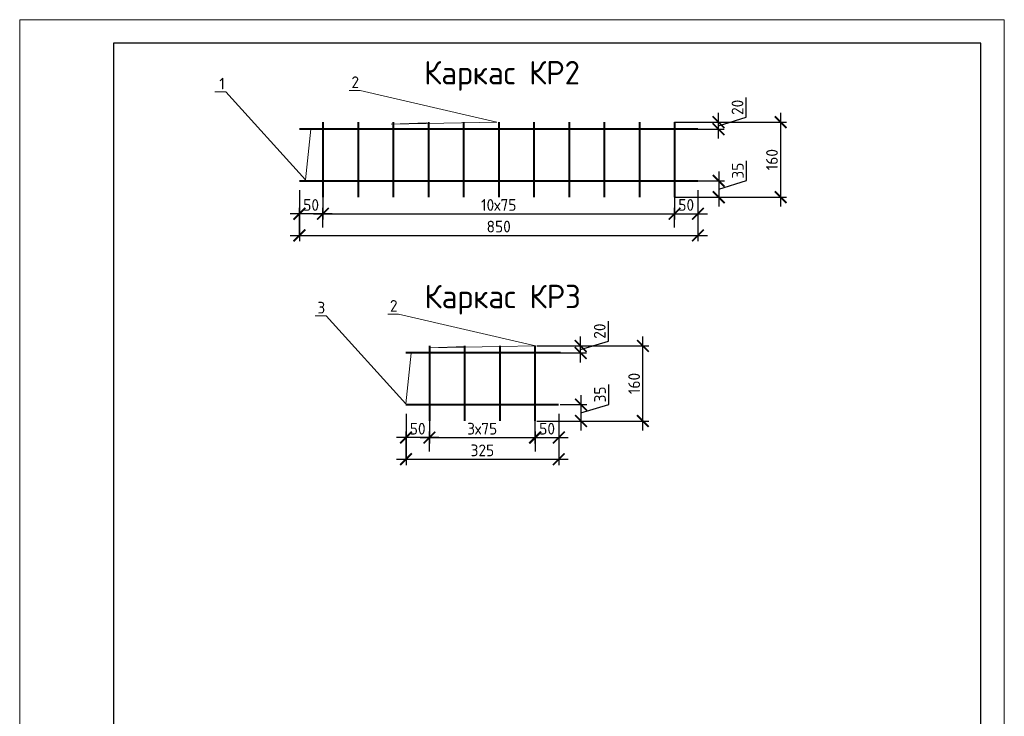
# Model space of a CAD drawing. Header units: millimetres. Extents: x -386473 to 311666, y -59273 to 291770.
# Tile 132 of 132: x 290666 to 311666, y 10485 to 25335. Entities that reach past the tile are written whole.
import ezdxf
from ezdxf import colors
from ezdxf.entities.mleader import LeaderData, LeaderLine
from ezdxf.math import Vec2, Vec3

# ---------------------------------------------------------------- set-up
doc = ezdxf.new("R2010")
doc.units = ezdxf.units.MM
for name, color, linetype, lineweight in [('Армирование', 3, 'Continuous', 40), ('подоснова', 151, 'Continuous', 5), ('РАЗМЕРЫ', 1, 'Continuous', 9), ('Текст', 7, 'Continuous', 25), ('ТОНКИЕ', 7, 'Continuous', 9)]:
    doc.layers.add(name, color=color, linetype=linetype, lineweight=lineweight)
doc.layers.add('ТОЛСТЫЕ_ОСНОВНЫЕ', color=6, linetype='Continuous')
doc.styles.add('GOST-2.304_Type-B', font='GOST_Common.ttf')
doc.dimstyles.new('СПДС', dxfattribs={"dimscale": 100, "dimtxt": 2.5, "dimasz": 2.5, "dimexe": 1.25, "dimexo": 0, "dimtad": 1, "dimdec": 0, "dimtxsty": 'GOST-2.304_Type-B', "dimblk": 'ARCHTICK', "dimcen": 2.5, "dimdle": 2, "dimadec": 0, "dimazin": 2, "dimtfac": 0.75, "dimtdec": 0, "dimtmove": 1, "dimatfit": 3, "dimfxl": 1, "dimtolj": 1, "dimarcsym": 1})

# ---------------------------------------------------------------- blocks, each defined once
blk = doc.blocks.new('*U434')
at = {"layer": 'ТОЛСТЫЕ_ОСНОВНЫЕ', "color": 6}
blk.add_lwpolyline([(20, 5), (205, 5), (205, 292), (20, 292)], close=True, dxfattribs=at)
at = {"layer": 'ТОНКИЕ'}
blk.add_lwpolyline([(0, 0), (210, 0), (210, 297), (0, 297)], close=True, dxfattribs=at)
blk = doc.blocks.new('_ArchTick')
at = {"color": 0, "linetype": 'ByBlock', "const_width": 0.15}
blk.add_lwpolyline([(-0.5, -0.5), (0.5, 0.5)], dxfattribs=at)
blk = doc.blocks.new('*D436')
at = {"layer": 'DEFPOINTS', "color": 0, "transparency": 16777216}
for p in [(304632, 23151), (305569, 23151), (305132, 23001)]:
    blk.add_point(p, dxfattribs=at)
at = {"layer": 'РАЗМЕРЫ', "color": 0, "lineweight": -2, "transparency": 16777216}
for p, q in [((306163, 23255), (306163, 23680)), ((305569, 22801), (305569, 23351)), ((304632, 23151), (305694, 23151)), ((305569, 23076), (306163, 23255)), ((305132, 23001), (305694, 23001))]:
    blk.add_line(p, q, dxfattribs=at)
at = {"layer": 'РАЗМЕРЫ', "color": 0, "lineweight": -2, "transparency": 16777216, "xscale": 250, "yscale": 250, "zscale": 250}
for p, rotation in [((305569, 23151), 90), ((305569, 23001), 270)]:
    blk.add_blockref('_ArchTick', p, dxfattribs=dict(at, rotation=rotation))
at = {"layer": 'РАЗМЕРЫ', "color": 0, "lineweight": 0, "transparency": 16777216, "insert": (305975, 23467), "char_height": 250, "attachment_point": 5, "rotation": 90, "style": 'GOST-2.304_Type-B'}
blk.add_mtext('\\A1;20', dxfattribs=at)
blk = doc.blocks.new('*D437')
at = {"layer": 'DEFPOINTS', "color": 0, "transparency": 16777216}
for p in [(305132, 21900), (304632, 21551), (305575, 21551)]:
    blk.add_point(p, dxfattribs=at)
at = {"layer": 'РАЗМЕРЫ', "color": 0, "lineweight": -2, "transparency": 16777216}
for p, q in [((306169, 21904), (306169, 22329)), ((305575, 22100), (305575, 21351)), ((305132, 21900), (305700, 21900)), ((305575, 21726), (306169, 21904)), ((304632, 21551), (305700, 21551))]:
    blk.add_line(p, q, dxfattribs=at)
at = {"layer": 'РАЗМЕРЫ', "color": 0, "lineweight": -2, "transparency": 16777216, "xscale": 250, "yscale": 250, "zscale": 250}
for p, rotation in [((305575, 21900), 90), ((305575, 21551), 270)]:
    blk.add_blockref('_ArchTick', p, dxfattribs=dict(at, rotation=rotation))
at = {"layer": 'РАЗМЕРЫ', "color": 0, "lineweight": 0, "transparency": 16777216, "insert": (305982, 22117), "char_height": 250, "attachment_point": 5, "rotation": 90, "style": 'GOST-2.304_Type-B'}
blk.add_mtext('\\A1;35', dxfattribs=at)
blk = doc.blocks.new('*D438')
at = {"layer": 'DEFPOINTS', "color": 0, "transparency": 16777216}
for p in [(305267, 23151), (306897, 23151), (305475, 21551)]:
    blk.add_point(p, dxfattribs=at)
at = {"layer": 'РАЗМЕРЫ', "color": 0, "lineweight": -2, "transparency": 16777216}
for p, q in [((306897, 21351), (306897, 23351)), ((305267, 23151), (307022, 23151)), ((305475, 21551), (307022, 21551))]:
    blk.add_line(p, q, dxfattribs=at)
at = {"layer": 'РАЗМЕРЫ', "color": 0, "lineweight": -2, "transparency": 16777216, "xscale": 250, "yscale": 250, "zscale": 250}
for p, rotation in [((306897, 23151), 90), ((306897, 21551), 270)]:
    blk.add_blockref('_ArchTick', p, dxfattribs=dict(at, rotation=rotation))
at = {"layer": 'РАЗМЕРЫ', "color": 0, "lineweight": 0, "transparency": 16777216, "insert": (306710, 22351), "char_height": 250, "attachment_point": 5, "rotation": 90, "style": 'GOST-2.304_Type-B'}
blk.add_mtext('\\A1;160', dxfattribs=at)
blk = doc.blocks.new('*D440')
at = {"layer": 'DEFPOINTS', "color": 0, "transparency": 16777216}
for p in [(296632, 21701), (305132, 21447), (305132, 20737)]:
    blk.add_point(p, dxfattribs=at)
at = {"layer": 'РАЗМЕРЫ', "color": 0, "lineweight": -2, "transparency": 16777216}
for p, q in [((296632, 21701), (296632, 20612)), ((305132, 21447), (305132, 20612)), ((296432, 20737), (305332, 20737))]:
    blk.add_line(p, q, dxfattribs=at)
at = {"layer": 'РАЗМЕРЫ', "color": 0, "lineweight": -2, "transparency": 16777216, "xscale": 250, "yscale": 250, "zscale": 250, "rotation": 180}
blk.add_blockref('_ArchTick', (296632, 20737), dxfattribs=at)
at = {"layer": 'РАЗМЕРЫ', "color": 0, "lineweight": -2, "transparency": 16777216, "xscale": 250, "yscale": 250, "zscale": 250}
blk.add_blockref('_ArchTick', (305132, 20737), dxfattribs=at)
at = {"layer": 'РАЗМЕРЫ', "color": 0, "lineweight": 0, "transparency": 16777216, "insert": (300882, 20925), "char_height": 250, "attachment_point": 5, "style": 'GOST-2.304_Type-B'}
blk.add_mtext('\\A1;850', dxfattribs=at)
blk = doc.blocks.new('*D441')
at = {"layer": 'DEFPOINTS', "color": 0, "transparency": 16777216}
for p in [(297132, 21551), (304632, 21551), (304632, 21199)]:
    blk.add_point(p, dxfattribs=at)
at = {"layer": 'РАЗМЕРЫ', "color": 0, "lineweight": -2, "transparency": 16777216}
for p, q in [((297132, 21551), (297132, 21074)), ((304632, 21551), (304632, 21074)), ((296932, 21199), (304832, 21199))]:
    blk.add_line(p, q, dxfattribs=at)
at = {"layer": 'РАЗМЕРЫ', "color": 0, "lineweight": -2, "transparency": 16777216, "xscale": 250, "yscale": 250, "zscale": 250, "rotation": 180}
blk.add_blockref('_ArchTick', (297132, 21199), dxfattribs=at)
at = {"layer": 'РАЗМЕРЫ', "color": 0, "lineweight": -2, "transparency": 16777216, "xscale": 250, "yscale": 250, "zscale": 250}
blk.add_blockref('_ArchTick', (304632, 21199), dxfattribs=at)
at = {"layer": 'РАЗМЕРЫ', "color": 0, "lineweight": 0, "transparency": 16777216, "insert": (300882, 21386), "char_height": 250, "attachment_point": 5, "style": 'GOST-2.304_Type-B'}
blk.add_mtext('\\A1;10х75', dxfattribs=at)
blk = doc.blocks.new('*D442')
at = {"layer": 'DEFPOINTS', "color": 0, "transparency": 16777216}
for p in [(305132, 21701), (305132, 21199), (304632, 20902)]:
    blk.add_point(p, dxfattribs=at)
at = {"layer": 'РАЗМЕРЫ', "color": 0, "lineweight": -2, "transparency": 16777216}
for p, q in [((305132, 21701), (305132, 21074)), ((304632, 20902), (304632, 21324)), ((304432, 21199), (305332, 21199))]:
    blk.add_line(p, q, dxfattribs=at)
at = {"layer": 'РАЗМЕРЫ', "color": 0, "lineweight": -2, "transparency": 16777216, "xscale": 250, "yscale": 250, "zscale": 250, "rotation": 180}
blk.add_blockref('_ArchTick', (304632, 21199), dxfattribs=at)
at = {"layer": 'РАЗМЕРЫ', "color": 0, "lineweight": -2, "transparency": 16777216, "xscale": 250, "yscale": 250, "zscale": 250}
blk.add_blockref('_ArchTick', (305132, 21199), dxfattribs=at)
at = {"layer": 'РАЗМЕРЫ', "color": 0, "lineweight": 0, "transparency": 16777216, "insert": (304882, 21386), "char_height": 250, "attachment_point": 5, "style": 'GOST-2.304_Type-B'}
blk.add_mtext('\\A1;50', dxfattribs=at)
blk = doc.blocks.new('*D443')
at = {"layer": 'DEFPOINTS', "color": 0, "transparency": 16777216}
for p in [(296632, 21199), (297132, 20902), (296632, 20714)]:
    blk.add_point(p, dxfattribs=at)
at = {"layer": 'РАЗМЕРЫ', "color": 0, "lineweight": -2, "transparency": 16777216}
for p, q in [((296632, 20714), (296632, 21324)), ((297132, 20902), (297132, 21324)), ((297332, 21199), (296432, 21199))]:
    blk.add_line(p, q, dxfattribs=at)
at = {"layer": 'РАЗМЕРЫ', "color": 0, "lineweight": -2, "transparency": 16777216, "xscale": 250, "yscale": 250, "zscale": 250, "rotation": 180}
blk.add_blockref('_ArchTick', (296632, 21199), dxfattribs=at)
at = {"layer": 'РАЗМЕРЫ', "color": 0, "lineweight": -2, "transparency": 16777216, "xscale": 250, "yscale": 250, "zscale": 250}
blk.add_blockref('_ArchTick', (297132, 21199), dxfattribs=at)
at = {"layer": 'РАЗМЕРЫ', "color": 0, "lineweight": 0, "transparency": 16777216, "insert": (296882, 21386), "char_height": 250, "attachment_point": 5, "style": 'GOST-2.304_Type-B'}
blk.add_mtext('\\A1;50', dxfattribs=at)
blk = doc.blocks.new('*D444')
at = {"layer": 'DEFPOINTS', "color": 0, "transparency": 16777216}
for p in [(301693, 18380), (302630, 18380), (302193, 18230)]:
    blk.add_point(p, dxfattribs=at)
at = {"layer": 'РАЗМЕРЫ', "color": 0, "lineweight": -2, "transparency": 16777216}
for p, q in [((303224, 18484), (303224, 18909)), ((302630, 18030), (302630, 18580)), ((302630, 18305), (303224, 18484)), ((301693, 18380), (302755, 18380)), ((302193, 18230), (302755, 18230))]:
    blk.add_line(p, q, dxfattribs=at)
at = {"layer": 'РАЗМЕРЫ', "color": 0, "lineweight": -2, "transparency": 16777216, "xscale": 250, "yscale": 250, "zscale": 250}
for p, rotation in [((302630, 18380), 90), ((302630, 18230), 270)]:
    blk.add_blockref('_ArchTick', p, dxfattribs=dict(at, rotation=rotation))
at = {"layer": 'РАЗМЕРЫ', "color": 0, "lineweight": 0, "transparency": 16777216, "insert": (303036, 18696), "char_height": 250, "attachment_point": 5, "rotation": 90, "style": 'GOST-2.304_Type-B'}
blk.add_mtext('\\A1;20', dxfattribs=at)
blk = doc.blocks.new('*D445')
at = {"layer": 'DEFPOINTS', "color": 0, "transparency": 16777216}
for p in [(302193, 17129), (301693, 16780), (302637, 16780)]:
    blk.add_point(p, dxfattribs=at)
at = {"layer": 'РАЗМЕРЫ', "color": 0, "lineweight": -2, "transparency": 16777216}
for p, q in [((303230, 17133), (303230, 17558)), ((302637, 17329), (302637, 16580)), ((302193, 17129), (302762, 17129)), ((302637, 16955), (303230, 17133)), ((301693, 16780), (302762, 16780))]:
    blk.add_line(p, q, dxfattribs=at)
at = {"layer": 'РАЗМЕРЫ', "color": 0, "lineweight": -2, "transparency": 16777216, "xscale": 250, "yscale": 250, "zscale": 250}
for p, rotation in [((302637, 17129), 90), ((302637, 16780), 270)]:
    blk.add_blockref('_ArchTick', p, dxfattribs=dict(at, rotation=rotation))
at = {"layer": 'РАЗМЕРЫ', "color": 0, "lineweight": 0, "transparency": 16777216, "insert": (303043, 17346), "char_height": 250, "attachment_point": 5, "rotation": 90, "style": 'GOST-2.304_Type-B'}
blk.add_mtext('\\A1;35', dxfattribs=at)
blk = doc.blocks.new('*D446')
at = {"layer": 'DEFPOINTS', "color": 0, "transparency": 16777216}
for p in [(302328, 18380), (303958, 18380), (302536, 16780)]:
    blk.add_point(p, dxfattribs=at)
at = {"layer": 'РАЗМЕРЫ', "color": 0, "lineweight": -2, "transparency": 16777216}
for p, q in [((303958, 16580), (303958, 18580)), ((302328, 18380), (304083, 18380)), ((302536, 16780), (304083, 16780))]:
    blk.add_line(p, q, dxfattribs=at)
at = {"layer": 'РАЗМЕРЫ', "color": 0, "lineweight": -2, "transparency": 16777216, "xscale": 250, "yscale": 250, "zscale": 250}
for p, rotation in [((303958, 18380), 90), ((303958, 16780), 270)]:
    blk.add_blockref('_ArchTick', p, dxfattribs=dict(at, rotation=rotation))
at = {"layer": 'РАЗМЕРЫ', "color": 0, "lineweight": 0, "transparency": 16777216, "insert": (303771, 17580), "char_height": 250, "attachment_point": 5, "rotation": 90, "style": 'GOST-2.304_Type-B'}
blk.add_mtext('\\A1;160', dxfattribs=at)
blk = doc.blocks.new('*D447')
at = {"layer": 'DEFPOINTS', "color": 0, "transparency": 16777216}
for p in [(298905, 16930), (302163, 16676), (302163, 15966)]:
    blk.add_point(p, dxfattribs=at)
at = {"layer": 'РАЗМЕРЫ', "color": 0, "lineweight": -2, "transparency": 16777216}
for p, q in [((298905, 16930), (298905, 15841)), ((302163, 16676), (302163, 15841)), ((298705, 15966), (302363, 15966))]:
    blk.add_line(p, q, dxfattribs=at)
at = {"layer": 'РАЗМЕРЫ', "color": 0, "lineweight": -2, "transparency": 16777216, "xscale": 250, "yscale": 250, "zscale": 250, "rotation": 180}
blk.add_blockref('_ArchTick', (298905, 15966), dxfattribs=at)
at = {"layer": 'РАЗМЕРЫ', "color": 0, "lineweight": -2, "transparency": 16777216, "xscale": 250, "yscale": 250, "zscale": 250}
blk.add_blockref('_ArchTick', (302163, 15966), dxfattribs=at)
at = {"layer": 'РАЗМЕРЫ', "color": 0, "lineweight": 0, "transparency": 16777216, "insert": (300534, 16154), "char_height": 250, "attachment_point": 5, "style": 'GOST-2.304_Type-B'}
blk.add_mtext('\\A1;325', dxfattribs=at)
blk = doc.blocks.new('*D448')
at = {"layer": 'DEFPOINTS', "color": 0, "transparency": 16777216}
for p in [(299405, 16780), (301655, 16780), (301655, 16428)]:
    blk.add_point(p, dxfattribs=at)
at = {"layer": 'РАЗМЕРЫ', "color": 0, "lineweight": -2, "transparency": 16777216}
for p, q in [((299405, 16780), (299405, 16303)), ((301655, 16780), (301655, 16303)), ((299205, 16428), (301855, 16428))]:
    blk.add_line(p, q, dxfattribs=at)
at = {"layer": 'РАЗМЕРЫ', "color": 0, "lineweight": -2, "transparency": 16777216, "xscale": 250, "yscale": 250, "zscale": 250, "rotation": 180}
blk.add_blockref('_ArchTick', (299405, 16428), dxfattribs=at)
at = {"layer": 'РАЗМЕРЫ', "color": 0, "lineweight": -2, "transparency": 16777216, "xscale": 250, "yscale": 250, "zscale": 250}
blk.add_blockref('_ArchTick', (301655, 16428), dxfattribs=at)
at = {"layer": 'РАЗМЕРЫ', "color": 0, "lineweight": 0, "transparency": 16777216, "insert": (300530, 16616), "char_height": 250, "attachment_point": 5, "style": 'GOST-2.304_Type-B'}
blk.add_mtext('\\A1;3х75', dxfattribs=at)
blk = doc.blocks.new('*D449')
at = {"layer": 'DEFPOINTS', "color": 0, "transparency": 16777216}
for p in [(302165, 16930), (302165, 16428), (301665, 16131)]:
    blk.add_point(p, dxfattribs=at)
at = {"layer": 'РАЗМЕРЫ', "color": 0, "lineweight": -2, "transparency": 16777216}
for p, q in [((302165, 16930), (302165, 16303)), ((301465, 16428), (302365, 16428)), ((301665, 16131), (301665, 16553))]:
    blk.add_line(p, q, dxfattribs=at)
at = {"layer": 'РАЗМЕРЫ', "color": 0, "lineweight": -2, "transparency": 16777216, "xscale": 250, "yscale": 250, "zscale": 250, "rotation": 180}
blk.add_blockref('_ArchTick', (301665, 16428), dxfattribs=at)
at = {"layer": 'РАЗМЕРЫ', "color": 0, "lineweight": -2, "transparency": 16777216, "xscale": 250, "yscale": 250, "zscale": 250}
blk.add_blockref('_ArchTick', (302165, 16428), dxfattribs=at)
at = {"layer": 'РАЗМЕРЫ', "color": 0, "lineweight": 0, "transparency": 16777216, "insert": (301915, 16616), "char_height": 250, "attachment_point": 5, "style": 'GOST-2.304_Type-B'}
blk.add_mtext('\\A1;50', dxfattribs=at)
blk = doc.blocks.new('*D450')
at = {"layer": 'DEFPOINTS', "color": 0, "transparency": 16777216}
for p in [(298905, 16428), (299405, 16131), (298905, 15943)]:
    blk.add_point(p, dxfattribs=at)
at = {"layer": 'РАЗМЕРЫ', "color": 0, "lineweight": -2, "transparency": 16777216}
for p, q in [((299605, 16428), (298705, 16428)), ((298905, 15943), (298905, 16553)), ((299405, 16131), (299405, 16553))]:
    blk.add_line(p, q, dxfattribs=at)
at = {"layer": 'РАЗМЕРЫ', "color": 0, "lineweight": -2, "transparency": 16777216, "xscale": 250, "yscale": 250, "zscale": 250, "rotation": 180}
blk.add_blockref('_ArchTick', (298905, 16428), dxfattribs=at)
at = {"layer": 'РАЗМЕРЫ', "color": 0, "lineweight": -2, "transparency": 16777216, "xscale": 250, "yscale": 250, "zscale": 250}
blk.add_blockref('_ArchTick', (299405, 16428), dxfattribs=at)
at = {"layer": 'РАЗМЕРЫ', "color": 0, "lineweight": 0, "transparency": 16777216, "insert": (299155, 16616), "char_height": 250, "attachment_point": 5, "style": 'GOST-2.304_Type-B'}
blk.add_mtext('\\A1;50', dxfattribs=at)
blk = doc.blocks.new('_None')

msp = doc.modelspace()

# ---------------------------------------------------------------- linework, layer by layer
at = {"layer": 'Армирование', "ltscale": 0.3}
for p, q in [((297132.2, 23151.4), (297132.2, 21551.4)), ((297882.2, 23151.4), (297882.2, 21551.4)), ((298632.2, 23151.4), (298632.2, 21551.4)), ((299382.2, 23151.4), (299382.2, 21551.4)), ((300132.2, 23151.4), (300132.2, 21551.4)), ((300882.2, 23151.4), (300882.2, 21551.4)), ((301632.2, 23151.4), (301632.2, 21551.4)), ((302382.2, 23151.4), (302382.2, 21551.4)), ((303132.2, 23151.4), (303132.2, 21551.4)), ((303882.2, 23151.4), (303882.2, 21551.4)), ((304632.2, 23151.4), (304632.2, 21551.4)), ((296632.2, 23011.4), (305132.2, 23011.4)), ((296632.2, 21900.4), (305132.2, 21900.4)), ((299404.6, 18380.5), (299404.6, 16780.5)), ((300154.6, 18380.5), (300154.6, 16780.5)), ((300904.6, 18380.5), (300904.6, 16780.5)), ((301654.6, 18380.5), (301654.6, 16780.5)), ((298904.6, 18240.5), (302199.1, 18240.5)), ((298904.6, 17129.5), (302159.7, 17129.5))]:
    msp.add_line(p, q, dxfattribs=at)

# ---------------------------------------------------------------- block references
at = {"xscale": 100, "yscale": 100, "zscale": 100}
msp.add_blockref('*U434', (290665.8, -4364.8), dxfattribs=at)

# ---------------------------------------------------------------- texts
at = {"layer": 'Текст', "ltscale": 0.3, "style": 'GOST-2.304_Type-B'}
for s, p in [('Каркас КР2', (299291.4, 23955.5)), ('Каркас КР3', (299300.2, 19184.5))]:
    msp.add_text(s, height=500, dxfattribs=at).set_placement(p)

# ---------------------------------------------------------------- dimensions: what is measured, and where the dimension line sits
at = {"layer": 'РАЗМЕРЫ', "color": 1, "lineweight": 0}
for base, p1, p2, picture, middle in [((305568.8, 23151.4), (305132.2, 23001.4), (304632.2, 23151.4), '*D436', (305975, 23317.1)), ((302629.9, 18380.5), (302193.4, 18230.5), (301693.4, 18380.5), '*D444', (303036.2, 18546.1))]:
    dim = msp.add_linear_dim(base=base, p1=p1, p2=p2, angle=90, text='20', dimstyle='СПДС', override={"dimlfac": 0.1}, dxfattribs=at)
    dim.commit()
    dim.dimension.update_dxf_attribs({"geometry": picture, "text_midpoint": middle})
for base, p1, p2, picture, middle in [((306897.2, 23151.4), (305474.9, 21551.4), (305266.9, 23151.4), '*D438', (306709.7, 22351.4)), ((305575.5, 21551.4), (305132.2, 21900.4), (304632.2, 21551.4), '*D437', (305981.7, 21966.6)), ((303958.4, 18380.5), (302536, 16780.5), (302328, 18380.5), '*D446', (303770.9, 17580.5)), ((302636.7, 16780.5), (302193.4, 17129.5), (301693.4, 16780.5), '*D445', (303042.9, 17195.6))]:
    dim = msp.add_linear_dim(base=base, p1=p1, p2=p2, angle=90, dimstyle='СПДС', override={"dimlfac": 0.1}, dxfattribs=at)
    dim.commit()
    dim.dimension.update_dxf_attribs({"geometry": picture, "text_midpoint": middle})
for base, p1, p2, picture, middle in [((305132.2, 20737.1), (296632.2, 21701.4), (305132.2, 21446.8), '*D440', (300882.2, 20924.6)), ((305132.2, 21199), (304632.2, 20902.1), (305132.2, 21701.4), '*D442', (304882.2, 21386.5)), ((296632.2, 21199), (297132.2, 20902.1), (296632.2, 20714.4), '*D443', (296882.2, 21386.5)), ((302165.1, 16428), (301665.1, 16131.1), (302165.1, 16930.5), '*D449', (301915.1, 16615.5)), ((298904.6, 16428), (299404.6, 16131.1), (298904.6, 15943.4), '*D450', (299154.6, 16615.5))]:
    dim = msp.add_linear_dim(base=base, p1=p1, p2=p2, dimstyle='СПДС', override={"dimlfac": 0.1}, dxfattribs=at)
    dim.commit()
    dim.dimension.update_dxf_attribs({"geometry": picture, "text_midpoint": middle})
for base, p1, p2, text, picture, middle in [((304632.2, 21199), (297132.2, 21551.4), (304632.2, 21551.4), '10х75', '*D441', (300882.2, 21386.5)), ((302162.6, 15966.1), (298904.6, 16930.5), (302162.6, 16675.8), '325', '*D447', (300533.6, 16153.6)), ((301654.6, 16428), (299404.6, 16780.5), (301654.6, 16780.5), '3х75', '*D448', (300529.6, 16615.5))]:
    dim = msp.add_linear_dim(base=base, p1=p1, p2=p2, text=text, dimstyle='СПДС', override={"dimlfac": 0.1}, dxfattribs=at)
    dim.commit()
    dim.dimension.update_dxf_attribs({"geometry": picture, "text_midpoint": middle})

# ---------------------------------------------------------------- leaders
at = {"layer": 'подоснова', "color": 2, "ltscale": 0.3}
ml = msp.add_multileader_mtext('Standard', dxfattribs=at)
ml.set_content('1', color=2, style='GOST-2.304_Type-B')
ml.set_leader_properties(color=256, linetype='ByLayer', lineweight=15)
ml.set_arrow_properties(name='NONE')
ml.build(insert=Vec2(0, 0))
ml.multileader.update_dxf_attribs({"text_left_attachment_type": 6, "text_right_attachment_type": 6, "dogleg_length": 0.1, "arrow_head_size": 36})
ctx = ml.context
ctx.base_point, ctx.char_height, ctx.arrow_head_size, ctx.landing_gap_size, ctx.plane_origin = Vec3(294904.2, 23797.2), 250, 36, 40, Vec3(287917.9, 44878.4)
ctx.left_attachment, ctx.right_attachment, ctx.text_align_type = 6, 6, 1
notes = []
notes.append((ctx, [(1, (1, 1, 0), (295059.3, 23797.2), (-1, 0), 0.1, [(1, [(296873.1, 23003.3), (296761.3, 21919.3)], 0, [])])]))
ctx.mtext.insert, ctx.mtext.alignment, ctx.mtext.flow_direction = Vec3(294981.7, 24097.2), 2, 5
ml = msp.add_multileader_mtext('Standard', dxfattribs=at)
ml.set_content('2', color=2, style='GOST-2.304_Type-B')
ml.set_leader_properties(color=256, linetype='ByLayer', lineweight=15)
ml.set_arrow_properties(name='NONE')
ml.build(insert=Vec2(0, 0))
ml.multileader.update_dxf_attribs({"text_left_attachment_type": 6, "text_right_attachment_type": 6, "dogleg_length": 0.1, "arrow_head_size": 36})
ctx = ml.context
ctx.base_point, ctx.char_height, ctx.arrow_head_size, ctx.landing_gap_size, ctx.plane_origin = Vec3(297720.1, 23827.4), 250, 36, 40, Vec3(290783.8, 44908.6)
ctx.left_attachment, ctx.right_attachment, ctx.text_align_type = 6, 6, 1
notes.append((ctx, [(1, (1, 1, 0), (297925.2, 23827.4), (-1, 0), 0.1, [(3, [(299346, 23134.9), (298586.2, 23108), (300087.3, 23138.7), (300844, 23147.6)], 0, [])])]))
ctx.mtext.insert, ctx.mtext.alignment, ctx.mtext.flow_direction = Vec3(297822.6, 24127.4), 2, 5
ml = msp.add_multileader_mtext('Standard', dxfattribs=at)
ml.set_content('3', color=2, style='GOST-2.304_Type-B')
ml.set_leader_properties(color=256, linetype='ByLayer', lineweight=15)
ml.set_arrow_properties(name='NONE')
ml.build(insert=Vec2(0, 0))
ml.multileader.update_dxf_attribs({"text_left_attachment_type": 6, "text_right_attachment_type": 6, "dogleg_length": 0.1, "arrow_head_size": 36})
ctx = ml.context
ctx.base_point, ctx.char_height, ctx.arrow_head_size, ctx.landing_gap_size, ctx.plane_origin = Vec3(296996.7, 19021.3), 250, 36, 40, Vec3(290060.4, 40102.5)
ctx.left_attachment, ctx.right_attachment, ctx.text_align_type = 6, 6, 1
notes.append((ctx, [(1, (1, 1, 0), (297201.8, 19021.3), (-1, 0), 0.1, [(1, [(299015.5, 18227.3), (298903.7, 17143.4)], 0, [])])]))
ctx.mtext.insert, ctx.mtext.alignment, ctx.mtext.flow_direction = Vec3(297099.2, 19321.3), 2, 5
ml = msp.add_multileader_mtext('Standard', dxfattribs=at)
ml.set_content('2', color=2, style='GOST-2.304_Type-B')
ml.set_leader_properties(color=256, linetype='ByLayer', lineweight=15)
ml.set_arrow_properties(name='NONE')
ml.build(insert=Vec2(0, 0))
ml.multileader.update_dxf_attribs({"text_left_attachment_type": 6, "text_right_attachment_type": 6, "dogleg_length": 0.1, "arrow_head_size": 36})
ctx = ml.context
ctx.base_point, ctx.char_height, ctx.arrow_head_size, ctx.landing_gap_size, ctx.plane_origin = Vec3(298541.2, 19059.5), 250, 36, 40, Vec3(291604.8, 40140.7)
ctx.left_attachment, ctx.right_attachment, ctx.text_align_type = 6, 6, 1
notes.append((ctx, [(1, (1, 1, 0), (298746.3, 19059.5), (-1, 0), 0.1, [(3, [(300167, 18367), (299407.3, 18340.1), (300908.3, 18370.8), (301665.1, 18379.7)], 0, [])])]))
ctx.mtext.insert, ctx.mtext.alignment, ctx.mtext.flow_direction = Vec3(298643.7, 19359.5), 2, 5
for ctx, leaders in notes:
    for number, flags, end, landing, length, lines in leaders:
        leader = LeaderData()
        leader.index, (leader.has_last_leader_line, leader.has_dogleg_vector, leader.attachment_direction) = number, flags
        leader.last_leader_point, leader.dogleg_vector, leader.dogleg_length = Vec3(end), Vec3(landing), length
        for number, points, colour, breaks in lines:
            line = LeaderLine()
            line.index, line.vertices, line.color, line.breaks = number, Vec3.list(points), colors.encode_raw_color(colour), breaks
            leader.lines.append(line)
        ctx.leaders.append(leader)

doc.saveas('drawing.dxf')
